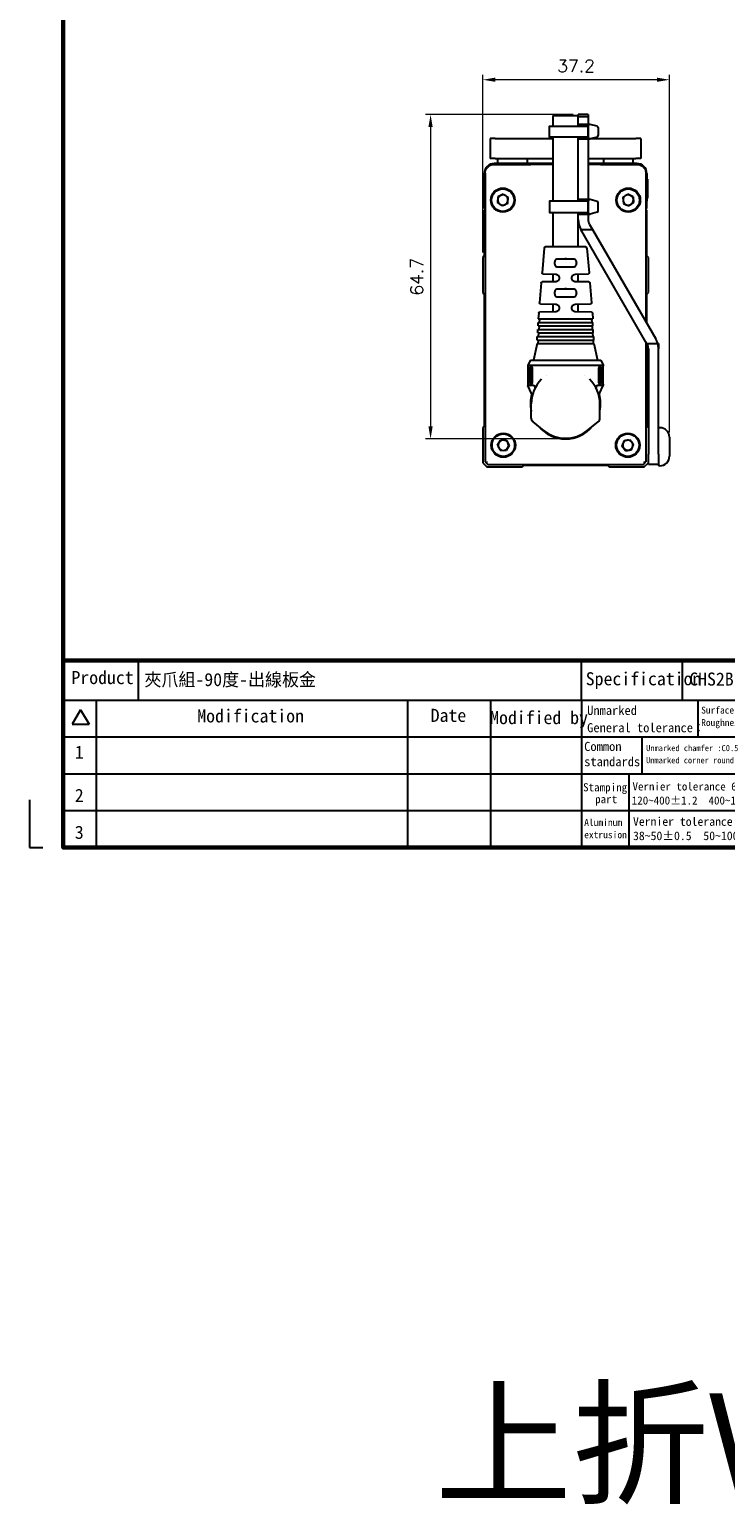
# Model space of a CAD drawing. Header units: inches. Extents: x 0 to 5766, y -2164 to 1330.
# Tile 189 of 217: x 5296 to 5434, y -762 to -467. Entities that reach past the tile are written whole.
import ezdxf
from ezdxf.enums import TextEntityAlignment as Align

# ---------------------------------------------------------------- set-up
doc = ezdxf.new("R2010")
doc.units = ezdxf.units.IN
doc.header["$MEASUREMENT"] = 0
doc.linetypes.add('SLD-實線', pattern=[0])
doc.layers.add('AM_5', color=3, linetype='Continuous', lineweight=15)
doc.layers.add('可見 (ISO)', color=7, linetype='Continuous', lineweight=25)
doc.layers.add('BORDER', color=7, linetype='Continuous')
doc.layers.add('圖框', color=7, linetype='SLD-實線')
doc.styles.get("Standard").update_dxf_attribs({"font": 'arial.ttf'})
doc.styles.add('尺寸標註', font='romans.shx', dxfattribs={"bigfont": 'CHINESET.SHX'})
doc.styles.add('標題欄', font='txt')
doc.dimstyles.new('CNS1$0', dxfattribs={"dimtxt": 2.5, "dimasz": 2.5, "dimexe": 1, "dimexo": 1, "dimgap": 1.5, "dimtad": 1, "dimtoh": 1, "dimdec": 1, "dimdsep": 46, "dimtxsty": '尺寸標註', "dimcen": 0, "dimclrd": 2, "dimclre": 2, "dimclrt": 1, "dimadec": 0, "dimazin": 2, "dimtp": 0.1, "dimtm": 0.1, "dimtfac": 0.71, "dimtdec": 1, "dimtmove": 0, "dimatfit": 0, "dimfxl": 0, "dimlwd": 13, "dimlwe": 13, "dimarcsym": 0})

# ---------------------------------------------------------------- blocks, each defined once
blk = doc.blocks.new('A4-英文圖框-橫式')
at = {"layer": 'BORDER', "color": 123, "linetype": 'Continuous', "lineweight": 60, "ltscale": 25.4}
blk.add_line((2151.7, -57.78), (2549.79, -57.78), dxfattribs=at)
at = {"layer": 'BORDER', "color": 60, "linetype": 'Continuous', "ltscale": 25.4}
for p, q in [((2166.7, -65.63), (2166.7, -57.78)), ((2255, -65.63), (2255, -57.78)), ((2275.1, -65.63), (2275.1, -57.78)), ((2151.7, -65.63), (2549.79, -65.63)), ((2155.17, -67.6), (2153.51, -70.48)), ((2155.17, -67.6), (2156.84, -70.48)), ((2158.28, -65.63), (2158.28, -95.06)), ((2220.31, -65.63), (2220.31, -95.06)), ((2236.88, -65.63), (2236.88, -95.06)), ((2255, -65.63), (2255, -95.06)), ((2278.15, -65.63), (2278.15, -72.99)), ((2153.51, -70.48), (2156.84, -70.48)), ((2151.7, -72.99), (2364.21, -72.99)), ((2266.98, -72.99), (2266.98, -80.35)), ((2151.7, -80.35), (2364.21, -80.35)), ((2264.44, -80.35), (2264.44, -87.7)), ((2151.7, -87.7), (2364.21, -87.7)), ((2264.44, -87.7), (2264.44, -95.06))]:
    blk.add_line(p, q, dxfattribs=at)
at = {"layer": 'BORDER', "color": 123, "linetype": 'Continuous', "ltscale": 25.4}
for p, q in [((2145.01, -85.54), (2145.01, -95.06)), ((2145.01, -95.06), (2147.66, -95.06))]:
    blk.add_line(p, q, dxfattribs=at)
at = {"layer": 'BORDER', "color": 123, "linetype": 'Continuous', "lineweight": 60, "ltscale": 25.4}
blk.add_lwpolyline([(2151.7, 188.79), (2555.09, 188.79), (2555.09, -95.06), (2151.7, -95.06)], close=True, dxfattribs=at)
at = {"layer": '圖框', "style": '標題欄'}
for s, height, p in [('Product', 2.605, (2153.34, -59.85)), ('Specification', 2.6053, (2255.83, -60.09)), ('Modification', 2.6053, (2178.41, -67.5)), ('Date', 2.605, (2224.93, -67.39)), ('Modified by', 2.6053, (2236.78, -67.84)), ('Unmarked', 1.824, (2256.11, -66.79)), ('Surface', 1.377, (2278.84, -66.96)), ('General tolerance：', 1.8237, (2256.11, -70.24)), ('Roughness(Ra)', 1.377, (2278.84, -69.44)), ('1', 2.61, (2154.01, -74.74)), ('Common', 1.824, (2255.52, -73.98)), ('Unmarked chamfer :C0.5', 1.2273, (2267.87, -74.6)), ('standards', 1.824, (2255.52, -77.01)), ('Unmarked corner rounding: R0.5', 1.2273, (2267.85, -77.03)), ('Stamping', 1.614, (2255.3, -82.23)), ('Vernier tolerance 6 lower %%P0.3  6~30%%P0.5  30~120%%P0.8', 1.6062, (2265.15, -82.07)), ('2', 2.61, (2154.01, -83.35)), (' part', 1.614, (2256.6, -84.6)), ('120~400%%P1.2  400~1000%%P2  1000~2000%%P3', 1.6062, (2265, -84.87)), ('3', 2.61, (2154.01, -90.71)), ('Aluminum', 1.39, (2255.52, -89.35)), ('Vernier tolerance 10 lower %%P0.2  10~25%%P0.25  25~38%%P0.3', 1.7169, (2265.25, -89.01)), ('extrusion', 1.39, (2255.52, -91.81)), ('38~50%%P0.5  50~100%%P0.6  100~180%%P0.8  180 up %%P1.0', 1.7169, (2265.25, -91.86))]:
    blk.add_text(s, height=height, dxfattribs=at).set_placement(p, align=Align.TOP_LEFT)
blk = doc.blocks.new('*D506')
at = {"layer": 'AM_5', "color": 2, "lineweight": 13}
for p, q in [((5385.89, -511.08), (5385.89, -475.63)), ((5420.59, -476.63), (5388.39, -476.63)), ((5423.09, -546.93), (5423.09, -475.63))]:
    blk.add_line(p, q, dxfattribs=at)
at = {"layer": 'AM_5', "color": 2}
for points in [[(5388.39, -476.21), (5388.39, -477.05), (5385.89, -476.63)], [(5420.59, -476.21), (5420.59, -477.05), (5423.09, -476.63)]]:
    blk.add_solid(points, dxfattribs=at)
at = {"layer": 'Defpoints', "color": 0}
for p in [(5385.89, -476.63), (5385.89, -512.08), (5423.09, -547.93)]:
    blk.add_point(p, dxfattribs=at)
at = {"layer": 'AM_5', "color": 1, "insert": (5404.49, -473.88), "char_height": 2.5, "attachment_point": 5, "style": '尺寸標註'}
blk.add_mtext('37.2', dxfattribs=at)
blk = doc.blocks.new('*D507')
at = {"layer": 'AM_5', "color": 2, "lineweight": 13}
for p, q in [((5403.91, -483.55), (5374.49, -483.55)), ((5375.49, -486.05), (5375.49, -545.78)), ((5401.39, -548.28), (5374.49, -548.28))]:
    blk.add_line(p, q, dxfattribs=at)
at = {"layer": 'AM_5', "color": 2}
for points in [[(5375.07, -486.05), (5375.9, -486.05), (5375.49, -483.55)], [(5375.07, -545.78), (5375.9, -545.78), (5375.49, -548.28)]]:
    blk.add_solid(points, dxfattribs=at)
at = {"layer": 'Defpoints', "color": 0}
for p in [(5404.91, -483.55), (5375.49, -548.28), (5402.39, -548.28)]:
    blk.add_point(p, dxfattribs=at)
at = {"layer": 'AM_5', "color": 1, "insert": (5372.74, -515.92), "char_height": 2.5, "attachment_point": 5, "rotation": 90, "style": '尺寸標註'}
blk.add_mtext('64.7', dxfattribs=at)

msp = doc.modelspace()

# ---------------------------------------------------------------- linework, layer by layer
for p, q in [((5406.905, -485.836), (5406.905, -488.126)), ((5408.664, -485.887), (5407.264, -485.542)), ((5408.905, -486.181), (5408.905, -487.782)), ((5408.689, -488.069), (5407.289, -488.414)), ((5406.905, -503.126), (5406.905, -500.836)), ((5408.689, -500.893), (5407.289, -500.549)), ((5408.905, -502.782), (5408.905, -501.181)), ((5408.664, -503.076), (5407.264, -503.421))]:
    msp.add_line(p, q)
for points in [[(5406.905, -485.879), (5406.905, -488.083), (5399.175, -488.083), (5399.175, -485.879)], [(5406.905, -503.083), (5406.905, -500.879), (5399.175, -500.879), (5399.175, -503.083)]]:
    msp.add_lwpolyline(points, close=True)
for centre, start, end in [((5407.205, -485.836), 78.69007, 180), ((5408.605, -486.181), 0, 78.69007), ((5407.205, -488.126), 180, 286.32064), ((5408.605, -487.782), 286.32064, 0), ((5407.205, -500.836), 73.67936, 180), ((5408.605, -501.181), 0, 73.67936), ((5407.205, -503.126), 180, 281.30993), ((5408.605, -502.782), 281.30993, 0)]:
    msp.add_arc(centre, 0.3, start, end)
at = {"layer": '可見 (ISO)'}
for p, q in [((5399.887, -483.785), (5404.887, -483.785)), ((5399.887, -485.879), (5399.887, -483.785)), ((5404.887, -485.879), (5404.887, -483.785)), ((5404.905, -484.553), (5404.905, -483.553)), ((5406.905, -483.553), (5404.905, -483.553)), ((5406.905, -484.053), (5404.905, -484.053)), ((5406.905, -483.553), (5406.905, -484.553)), ((5404.905, -485.181), (5404.905, -484.553)), ((5404.905, -485.481), (5404.905, -485.181)), ((5404.905, -485.481), (5404.905, -485.781)), ((5404.905, -485.481), (5406.905, -485.481)), ((5404.905, -485.879), (5404.905, -485.781)), ((5406.905, -484.553), (5406.905, -485.181)), ((5406.905, -485.181), (5406.905, -485.481)), ((5406.905, -485.781), (5406.905, -485.481)), ((5406.905, -485.781), (5406.905, -488.181)), ((5406.905, -488.181), (5406.905, -485.781)), ((5388.387, -488.335), (5387.387, -488.335)), ((5387.387, -488.335), (5387.387, -492.335)), ((5388.387, -488.335), (5399.887, -488.335)), ((5399.887, -500.879), (5399.887, -488.083)), ((5404.887, -500.879), (5404.887, -488.083)), ((5404.887, -488.335), (5404.905, -488.335)), ((5404.905, -488.181), (5404.905, -488.083)), ((5404.905, -488.181), (5404.905, -488.481)), ((5406.905, -488.481), (5404.905, -488.481)), ((5404.905, -488.781), (5404.905, -488.481)), ((5404.905, -500.181), (5404.905, -488.781)), ((5406.905, -488.481), (5406.905, -488.181)), ((5406.905, -488.335), (5416.387, -488.335)), ((5406.905, -488.481), (5406.905, -488.781)), ((5406.905, -488.781), (5406.905, -500.181)), ((5417.387, -488.335), (5416.387, -488.335)), ((5417.387, -488.335), (5417.387, -492.335)), ((5388.387, -492.335), (5387.387, -492.335)), ((5388.387, -492.335), (5399.887, -492.335)), ((5388.887, -493.335), (5388.887, -492.335)), ((5394.837, -493.335), (5394.837, -492.335)), ((5404.887, -492.335), (5404.905, -492.335)), ((5406.905, -492.335), (5416.387, -492.335)), ((5409.937, -492.335), (5409.937, -493.335)), ((5415.887, -493.335), (5415.887, -492.335)), ((5417.387, -492.335), (5416.387, -492.335)), ((5386.187, -500.835), (5386.187, -495.335)), ((5386.374, -495.272), (5386.374, -552.848)), ((5399.887, -493.335), (5388.187, -493.335)), ((5404.905, -493.335), (5404.887, -493.335)), ((5416.587, -493.335), (5406.905, -493.335)), ((5418.4, -495.272), (5418.4, -524.927)), ((5418.587, -495.335), (5418.587, -500.835)), ((5385.987, -496.435), (5385.987, -500.235)), ((5386.187, -496.435), (5385.987, -496.435)), ((5418.587, -496.435), (5418.787, -496.435)), ((5418.787, -500.235), (5418.787, -496.435)), ((5386.187, -500.235), (5385.987, -500.235)), ((5386.187, -500.835), (5386.187, -502.335)), ((5388.911, -499.97), (5388.824, -501.148)), ((5389.8, -501.812), (5388.824, -501.148)), ((5389.975, -499.458), (5388.911, -499.97)), ((5390.863, -501.299), (5389.8, -501.812)), ((5389.975, -499.458), (5390.951, -500.122)), ((5390.863, -501.299), (5390.951, -500.122)), ((5404.905, -500.481), (5404.905, -500.181)), ((5404.905, -500.481), (5404.905, -500.781)), ((5404.905, -500.481), (5406.905, -500.481)), ((5404.905, -500.879), (5404.905, -500.781)), ((5406.905, -500.181), (5406.905, -500.481)), ((5406.905, -500.781), (5406.905, -500.481)), ((5406.905, -500.781), (5406.905, -503.181)), ((5406.905, -500.781), (5406.905, -503.181)), ((5413.815, -500.14), (5414.78, -499.459)), ((5413.815, -500.14), (5413.923, -501.316)), ((5413.923, -501.316), (5414.995, -501.811)), ((5415.852, -499.954), (5414.78, -499.459)), ((5415.959, -501.13), (5414.995, -501.811)), ((5415.852, -499.954), (5415.959, -501.13)), ((5417.587, -500.962), (5417.587, -500.963)), ((5418.587, -500.235), (5418.787, -500.235)), ((5418.587, -502.335), (5418.587, -500.835)), ((5386.374, -502.335), (5386.187, -502.335)), ((5386.374, -502.448), (5386.187, -502.635)), ((5386.187, -502.635), (5386.187, -511.785)), ((5399.887, -509.924), (5399.887, -503.083)), ((5404.887, -509.924), (5404.887, -503.083)), ((5404.905, -503.181), (5404.905, -503.083)), ((5404.905, -503.181), (5404.905, -503.481)), ((5404.905, -503.781), (5404.905, -503.481)), ((5406.905, -503.481), (5404.905, -503.481)), ((5404.905, -504.481), (5404.905, -503.781)), ((5406.905, -503.481), (5406.905, -503.181)), ((5406.905, -503.481), (5406.905, -503.781)), ((5406.905, -503.781), (5406.905, -504.481)), ((5418.587, -502.335), (5418.4, -502.335)), ((5418.587, -502.635), (5418.4, -502.448)), ((5418.587, -511.785), (5418.587, -502.635)), ((5418.619, -529.307), (5405.441, -506.481)), ((5405.441, -506.481), (5407.75, -506.481)), ((5407.173, -505.481), (5407.75, -506.481)), ((5407.75, -506.481), (5420.351, -528.307)), ((5398.114, -510.199), (5397.703, -515.146)), ((5398.413, -509.924), (5406.361, -509.924)), ((5406.66, -510.199), (5407.072, -515.146)), ((5386.187, -511.785), (5385.887, -512.085)), ((5385.887, -512.085), (5385.887, -519.085)), ((5400.205, -513.127), (5400.205, -513.201)), ((5402.387, -512.171), (5402.387, -512.388)), ((5402.387, -512.388), (5402.387, -512.403)), ((5402.387, -513.942), (5402.387, -513.925)), ((5404.57, -513.127), (5404.57, -513.201)), ((5418.887, -512.085), (5418.587, -511.785)), ((5418.887, -519.085), (5418.887, -512.085)), ((5397.899, -515.362), (5400.398, -515.397)), ((5399.887, -516.938), (5399.887, -515.39)), ((5401.137, -516.147), (5401.137, -516.181)), ((5402.387, -514.125), (5402.387, -513.942)), ((5403.637, -516.181), (5403.637, -516.147)), ((5404.377, -515.397), (5406.875, -515.362)), ((5404.887, -516.938), (5404.887, -515.39)), ((5385.887, -519.085), (5386.187, -519.385)), ((5386.187, -519.385), (5386.187, -545.713)), ((5397.536, -517.152), (5397.204, -521.139)), ((5400.398, -516.931), (5397.732, -516.968)), ((5400.205, -519.127), (5400.205, -519.201)), ((5402.387, -518.384), (5402.387, -518.403)), ((5407.042, -516.968), (5404.377, -516.931)), ((5404.57, -519.12), (5404.57, -519.201)), ((5407.239, -517.152), (5407.57, -521.139)), ((5418.587, -519.385), (5418.887, -519.085)), ((5418.587, -525.251), (5418.587, -519.385)), ((5397.4, -521.355), (5400.398, -521.397)), ((5399.887, -522.938), (5399.887, -521.39)), ((5401.137, -522.147), (5401.137, -522.181)), ((5402.387, -519.946), (5402.387, -519.925)), ((5402.387, -520.129), (5402.387, -519.946)), ((5403.637, -522.181), (5403.637, -522.147)), ((5404.377, -521.397), (5407.374, -521.355)), ((5404.887, -522.938), (5404.887, -521.39)), ((5397.036, -523.159), (5396.937, -524.345)), ((5396.937, -524.345), (5407.837, -524.345)), ((5396.937, -525.045), (5407.837, -525.045)), ((5396.937, -525.745), (5396.937, -525.045)), ((5397.205, -524.345), (5397.156, -525.045)), ((5400.398, -522.931), (5397.232, -522.975)), ((5407.542, -522.975), (5404.377, -522.931)), ((5407.57, -524.345), (5407.618, -525.045)), ((5407.738, -523.159), (5407.837, -524.345)), ((5407.837, -525.745), (5407.837, -525.045)), ((5396.762, -527.845), (5408.012, -527.845)), ((5396.762, -528.545), (5396.762, -527.845)), ((5396.762, -528.545), (5408.012, -528.545)), ((5396.911, -528.545), (5396.862, -529.245)), ((5396.887, -526.445), (5407.887, -526.445)), ((5396.887, -527.145), (5396.887, -526.445)), ((5396.887, -527.145), (5407.887, -527.145)), ((5396.937, -525.745), (5407.837, -525.745)), ((5397.009, -527.145), (5396.96, -527.845)), ((5397.107, -525.745), (5397.058, -526.445)), ((5407.667, -525.745), (5407.716, -526.445)), ((5407.765, -527.145), (5407.814, -527.845)), ((5407.863, -528.545), (5407.912, -529.245)), ((5407.887, -527.145), (5407.887, -526.445)), ((5408.012, -528.545), (5408.012, -527.845)), ((5396.762, -529.245), (5396.012, -532.585)), ((5396.762, -529.245), (5408.012, -529.245)), ((5408.012, -529.245), (5408.762, -532.585)), ((5418.4, -528.927), (5418.4, -552.848)), ((5418.587, -545.713), (5418.587, -529.251)), ((5420.76, -529.307), (5418.619, -529.307)), ((5418.887, -530.307), (5418.887, -551.335)), ((5420.887, -529.235), (5420.741, -529.235)), ((5420.887, -529.235), (5420.887, -530.235)), ((5420.887, -530.235), (5420.887, -530.307)), ((5420.887, -551.335), (5420.887, -530.307)), ((5395.387, -532.585), (5394.887, -533.585)), ((5394.887, -533.585), (5409.887, -533.585)), ((5394.887, -533.585), (5394.887, -533.785)), ((5394.904, -534.285), (5394.904, -536.885)), ((5395.316, -536.885), (5395.316, -534.285)), ((5395.387, -532.585), (5409.387, -532.585)), ((5395.635, -536.885), (5395.635, -534.285)), ((5395.754, -534.285), (5395.754, -536.885)), ((5409.02, -536.885), (5409.02, -534.285)), ((5409.139, -536.885), (5409.139, -534.285)), ((5409.387, -532.585), (5409.887, -533.585)), ((5409.458, -534.285), (5409.458, -536.885)), ((5409.87, -536.885), (5409.87, -534.285)), ((5409.887, -533.585), (5409.887, -533.785)), ((5394.887, -537.385), (5394.887, -537.585)), ((5398.593, -535.69), (5398.593, -535.69)), ((5406.182, -535.69), (5406.182, -535.69)), ((5409.887, -537.385), (5409.887, -537.585)), ((5396.025, -537.585), (5394.887, -537.585)), ((5395.627, -539.183), (5394.887, -537.585)), ((5396.622, -537.585), (5396.622, -537.585)), ((5408.152, -537.585), (5408.152, -537.585)), ((5409.887, -537.585), (5408.749, -537.585)), ((5409.147, -539.183), (5409.887, -537.585)), ((5395.537, -544.103), (5395.537, -541.285)), ((5409.237, -544.103), (5409.237, -541.285)), ((5386.187, -545.713), (5385.887, -546.013)), ((5385.887, -546.013), (5385.887, -553.013)), ((5398.118, -546.642), (5395.914, -544.885)), ((5406.657, -546.642), (5408.86, -544.885)), ((5418.887, -546.013), (5418.587, -545.713)), ((5421.187, -546.035), (5420.887, -546.035)), ((5388.807, -549.487), (5389.439, -548.489)), ((5390.619, -548.538), (5389.439, -548.489)), ((5390.619, -548.538), (5391.167, -549.583)), ((5414.066, -548.601), (5413.617, -549.693)), ((5414.066, -548.601), (5415.236, -548.443)), ((5415.236, -548.443), (5415.957, -549.377)), ((5423.087, -547.935), (5423.087, -551.735)), ((5388.807, -549.487), (5389.355, -550.532)), ((5389.355, -550.532), (5390.535, -550.581)), ((5391.167, -549.583), (5390.535, -550.581)), ((5414.339, -550.627), (5413.617, -549.693)), ((5414.339, -550.627), (5415.509, -550.469)), ((5415.509, -550.469), (5415.957, -549.377)), ((5418.887, -553.335), (5418.887, -551.335)), ((5420.887, -551.335), (5420.887, -553.335)), ((5385.887, -553.013), (5386.709, -553.835)), ((5386.709, -553.835), (5393.709, -553.835)), ((5393.709, -553.835), (5394.009, -553.535)), ((5394.009, -553.535), (5410.765, -553.535)), ((5410.765, -553.535), (5411.065, -553.835)), ((5411.065, -553.835), (5418.065, -553.835)), ((5418.065, -553.835), (5418.887, -553.013)), ((5418.887, -553.335), (5420.887, -553.335)), ((5420.887, -553.335), (5420.887, -553.635)), ((5421.187, -553.635), (5420.887, -553.635))]:
    msp.add_line(p, q, dxfattribs=at)
for centre, radius in [((5389.887, -500.635), 2.4), ((5389.887, -500.635), 2.25), ((5414.887, -500.635), 2.4), ((5414.887, -500.635), 2.25), ((5389.987, -549.535), 2.4), ((5389.987, -549.535), 2.25), ((5414.787, -549.535), 2.4), ((5414.787, -549.535), 2.25)]:
    msp.add_circle(centre, radius, dxfattribs=at)
for centre, radius, start, end in [((5388.187, -495.335), 2, 90, 180), ((5416.587, -495.335), 2, 0, 90), ((5389.887, -500.635), 1.022, 175.74811, 235.74811), ((5389.887, -500.635), 1.022, 115.74811, 175.74811), ((5389.887, -500.635), 1.022, 235.74811, 295.74811), ((5389.887, -500.635), 1.022, 55.74811, 115.74811), ((5389.887, -500.635), 1.022, 295.74811, 355.74811), ((5389.887, -500.635), 1.022, 355.74811, 55.74811), ((5414.887, -500.635), 1.022, 125.22745, 185.22745), ((5414.887, -500.635), 1.022, 185.22745, 245.22745), ((5414.887, -500.635), 1.022, 65.22745, 125.22745), ((5414.887, -500.635), 1.022, 245.22745, 305.22745), ((5414.887, -500.635), 1.023, 5.22745, 65.22745), ((5414.887, -500.635), 1.022, 305.22745, 5.22745), ((5389.887, -504.835), 2.25, 60.31062, 60.31124), ((5408.905, -504.481), 4, 180, 210), ((5408.905, -504.481), 2, 180, 210), ((5414.887, -504.835), 2.5, 123.05714, 123.05786), ((5414.887, -504.835), 2.25, 60.6663, 60.66673), ((5398.413, -510.224), 0.3, 90, 175.2432), ((5406.361, -510.224), 0.3, 4.7568, 90), ((5416.887, -530.307), 4, 14.47751, 30), ((5416.887, -530.307), 2, 0, 30), ((5416.887, -530.307), 4, 0, 14.47751), ((5402.387, -541.285), 6.85, 134.24562, 180), ((5402.387, -541.285), 6.85, 0, 45.75438), ((5402.387, -541.285), 7, 163.55747, 191.88264), ((5402.387, -541.285), 7, 348.11736, 16.44361), ((5396.537, -544.103), 1, 180, 231.44505), ((5402.387, -541.285), 7, 219.56242, 320.43758), ((5408.237, -544.103), 1, 308.55495, 0), ((5421.187, -547.935), 1.9, 0, 90), ((5389.987, -549.535), 1.022, 147.65292, 207.65292), ((5389.987, -549.535), 1.022, 87.65292, 147.65292), ((5389.987, -549.535), 1.022, 27.65292, 87.65292), ((5389.987, -549.535), 1.022, 327.65292, 27.65292), ((5402.387, -541.285), 6.85, 231.44505, 308.55495), ((5414.787, -549.535), 1.022, 157.67894, 217.67894), ((5414.787, -549.535), 1.022, 97.67894, 157.67894), ((5414.787, -549.535), 1.022, 37.67894, 97.67894), ((5414.787, -549.535), 1.022, 337.67894, 37.67894), ((5389.987, -549.535), 1.022, 207.65292, 267.65292), ((5389.987, -549.535), 1.022, 267.65292, 327.65292), ((5414.787, -549.535), 1.022, 217.67894, 277.67894), ((5414.787, -549.535), 1.022, 277.67894, 337.67894), ((5421.187, -551.735), 1.9, 270, 0)]:
    msp.add_arc(centre, radius, start, end, dxfattribs=at)
for centre, major_axis, ratio, start_param, end_param in [((5388.12, -494.018), (-0.001, 0.5), 0.1567782, 6.2655135, 6.2831853), ((5416.654, -494.018), (0.001, 0.5), 0.1567782, 0, 0.0176718), ((5402.387, -512.425), (2.5, -0.035), 0.0087257, 1.5707818, 2.2327913), ((5402.387, -513.903), (-2.5, -0.035), 0.0087257, 0.9088014, 1.5708108), ((5402.388, -512.425), (2.5, 0.035), 0.0087257, 0.9088014, 1.5708108), ((5402.388, -513.903), (-2.5, 0.035), 0.0087257, 1.5707818, 2.2327913), ((5402.387, -518.425), (2.5, -0.035), 0.0087257, 1.5707818, 2.2327913), ((5402.387, -518.425), (2.5, 0.044), 0.0087242, 0.9086288, 1.570644), ((5402.387, -519.903), (-2.5, -0.035), 0.0087257, 0.9088014, 1.5708108), ((5402.388, -519.903), (-2.5, 0.035), 0.0087257, 1.5707818, 2.2327913), ((5386.874, -553.348), (-0.5, 0.5), 0.0174471, 0.0174613, 0.9590289), ((5400.505, -552.165), (-79.219, 0.029), 0.015218, 1.3978721, 1.5945593), ((5404.269, -552.165), (-79.219, -0.029), 0.015218, 1.5470333, 1.7437205), ((5417.902, -552.85), (-0.496, 0.493), 0.0865197, 4.1686678, 4.6287166), ((5417.9, -553.348), (-0.5, -0.5), 0.0174471, 2.1825637, 3.1241314)]:
    msp.add_ellipse(centre, major_axis=major_axis, ratio=ratio, start_param=start_param, end_param=end_param, dxfattribs=at)
for points, knots in [([(5386.374, -495.272), (5386.374, -495.086), (5386.404, -494.899), (5386.521, -494.543), (5386.611, -494.371), (5386.78, -494.145), (5386.842, -494.074), (5387.048, -493.876), (5387.211, -493.764), (5387.558, -493.602), (5387.746, -493.549), (5387.996, -493.522), (5388.058, -493.518), (5388.119, -493.518)], [0, 0, 0, 0, 0.05560877, 0.05560877, 0.11242471, 0.11242471, 0.14052381, 0.14052381, 0.19848519, 0.19848519, 0.25603109, 0.25603109, 0.27451464, 0.27451464, 0.27451464, 0.27451464]), ([(5416.655, -493.518), (5416.843, -493.519), (5417.033, -493.551), (5417.392, -493.672), (5417.564, -493.765), (5417.866, -493.997), (5418, -494.14), (5418.211, -494.456), (5418.292, -494.635), (5418.38, -494.966), (5418.4, -495.12), (5418.4, -495.272)], [0, 0, 0, 0, 0.0567172, 0.0567172, 0.1142388, 0.1142388, 0.17150957, 0.17150957, 0.22875669, 0.22875669, 0.27441519, 0.27441519, 0.27441519, 0.27441519]), ([(5400.85, -512.386), (5400.716, -512.386), (5400.572, -512.412), (5400.419, -512.511), (5400.363, -512.567), (5400.287, -512.688), (5400.255, -512.766), (5400.214, -512.94), (5400.205, -513.036), (5400.205, -513.127)], [1.02693899, 1.02693899, 1.02693899, 1.02693899, 1.07774763, 1.07774763, 1.10472953, 1.10472953, 1.13199978, 1.13199978, 1.15927002, 1.15927002, 1.15927002, 1.15927002]), ([(5400.205, -513.201), (5400.205, -513.292), (5400.215, -513.388), (5400.256, -513.563), (5400.287, -513.641), (5400.364, -513.762), (5400.419, -513.817), (5400.573, -513.917), (5400.716, -513.943), (5400.85, -513.942)], [0, 0, 0, 0, 0.0273214, 0.0273214, 0.0546428, 0.0546428, 0.08158389, 0.08158389, 0.13233589, 0.13233589, 0.13233589, 0.13233589]), ([(5404.57, -513.127), (5404.57, -513.036), (5404.56, -512.94), (5404.519, -512.766), (5404.487, -512.688), (5404.411, -512.567), (5404.356, -512.511), (5404.202, -512.412), (5404.058, -512.386), (5403.924, -512.386)], [0.57963504, 0.57963504, 0.57963504, 0.57963504, 0.60690528, 0.60690528, 0.63417553, 0.63417553, 0.66115743, 0.66115743, 0.71196607, 0.71196607, 0.71196607, 0.71196607]), ([(5403.924, -513.942), (5404.058, -513.943), (5404.202, -513.917), (5404.355, -513.817), (5404.411, -513.762), (5404.487, -513.641), (5404.519, -513.563), (5404.56, -513.388), (5404.57, -513.292), (5404.57, -513.201)], [0.44729914, 0.44729914, 0.44729914, 0.44729914, 0.49805114, 0.49805114, 0.52499224, 0.52499224, 0.55231364, 0.55231364, 0.57963504, 0.57963504, 0.57963504, 0.57963504]), ([(5397.899, -515.362), (5397.887, -515.362), (5397.874, -515.361), (5397.835, -515.353), (5397.81, -515.342), (5397.766, -515.312), (5397.747, -515.292), (5397.719, -515.247), (5397.709, -515.221), (5397.702, -515.179), (5397.701, -515.162), (5397.703, -515.146)], [0, 0, 0, 0, 0.003801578, 0.003801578, 0.011767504, 0.011767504, 0.019733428, 0.019733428, 0.027699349, 0.027699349, 0.032618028, 0.032618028, 0.032618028, 0.032618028]), ([(5400.398, -515.397), (5400.489, -515.399), (5400.582, -515.417), (5400.67, -515.452), (5400.757, -515.488), (5400.84, -515.541), (5400.91, -515.609), (5400.98, -515.677), (5401.038, -515.761), (5401.077, -515.853), (5401.116, -515.945), (5401.137, -516.046), (5401.137, -516.147)], [0, 0, 0, 0, 0.25, 0.25, 0.25, 0.5, 0.5, 0.5, 0.75, 0.75, 0.75, 1, 1, 1, 1]), ([(5401.137, -516.181), (5401.137, -516.281), (5401.117, -516.382), (5401.078, -516.473), (5401.039, -516.565), (5400.981, -516.649), (5400.911, -516.718), (5400.84, -516.787), (5400.757, -516.84), (5400.669, -516.876), (5400.58, -516.912), (5400.488, -516.93), (5400.398, -516.931)], [0, 0, 0, 0, 0.25, 0.25, 0.25, 0.5, 0.5, 0.5, 0.75, 0.75, 0.75, 1, 1, 1, 1]), ([(5403.637, -516.147), (5403.637, -515.941), (5403.724, -515.746), (5404.006, -515.472), (5404.194, -515.4), (5404.377, -515.397)], [0, 0, 0, 0, 0.5, 0.5, 1, 1, 1, 1]), ([(5404.377, -516.931), (5404.287, -516.93), (5404.193, -516.912), (5404.105, -516.876), (5404.017, -516.84), (5403.933, -516.786), (5403.863, -516.717), (5403.793, -516.649), (5403.735, -516.565), (5403.696, -516.473), (5403.657, -516.381), (5403.637, -516.28), (5403.637, -516.181)], [0, 0, 0, 0, 0.25, 0.25, 0.25, 0.5, 0.5, 0.5, 0.75, 0.75, 0.75, 1, 1, 1, 1]), ([(5407.072, -515.146), (5407.073, -515.167), (5407.072, -515.189), (5407.062, -515.231), (5407.053, -515.251), (5407.03, -515.288), (5407.015, -515.305), (5406.981, -515.332), (5406.962, -515.343), (5406.931, -515.354), (5406.92, -515.357), (5406.898, -515.361), (5406.887, -515.362), (5406.875, -515.362)], [0, 0, 0, 0, 0.006414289, 0.006414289, 0.012918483, 0.012918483, 0.019419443, 0.019419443, 0.02592052, 0.02592052, 0.029248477, 0.029248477, 0.032674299, 0.032674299, 0.032674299, 0.032674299]), ([(5397.536, -517.152), (5397.538, -517.13), (5397.543, -517.109), (5397.56, -517.069), (5397.572, -517.051), (5397.601, -517.018), (5397.618, -517.005), (5397.656, -516.983), (5397.677, -516.976), (5397.709, -516.97), (5397.721, -516.968), (5397.732, -516.968)], [0, 0, 0, 0, 0.006422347, 0.006422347, 0.012926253, 0.012926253, 0.019427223, 0.019427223, 0.0259283, 0.0259283, 0.029357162, 0.029357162, 0.029357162, 0.029357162]), ([(5400.85, -518.386), (5400.716, -518.386), (5400.572, -518.412), (5400.419, -518.511), (5400.363, -518.567), (5400.287, -518.688), (5400.255, -518.766), (5400.214, -518.94), (5400.205, -519.036), (5400.205, -519.127)], [1.02693899, 1.02693899, 1.02693899, 1.02693899, 1.07774763, 1.07774763, 1.10472953, 1.10472953, 1.13199978, 1.13199978, 1.15927002, 1.15927002, 1.15927002, 1.15927002]), ([(5400.205, -519.201), (5400.205, -519.292), (5400.215, -519.388), (5400.256, -519.563), (5400.287, -519.641), (5400.364, -519.762), (5400.419, -519.817), (5400.573, -519.917), (5400.716, -519.943), (5400.85, -519.942)], [0, 0, 0, 0, 0.0273214, 0.0273214, 0.0546428, 0.0546428, 0.08158389, 0.08158389, 0.13233589, 0.13233589, 0.13233589, 0.13233589]), ([(5402.387, -518.167), (5402.387, -518.168), (5402.387, -518.18), (5402.387, -518.206), (5402.387, -518.216), (5402.387, -518.247), (5402.387, -518.268), (5402.387, -518.309), (5402.387, -518.328), (5402.387, -518.357), (5402.387, -518.367), (5402.387, -518.38), (5402.387, -518.384), (5402.387, -518.384)], [0, 0, 0, 0, 0.0002916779, 0.0002916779, 0.0004756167, 0.0004756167, 0.0008656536, 0.0008656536, 0.0013387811, 0.0013387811, 0.0017364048, 0.0017364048, 0.0021021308, 0.0021021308, 0.0021021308, 0.0021021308]), ([(5404.57, -519.12), (5404.57, -519.029), (5404.56, -518.933), (5404.519, -518.759), (5404.487, -518.681), (5404.411, -518.56), (5404.356, -518.504), (5404.202, -518.405), (5404.058, -518.38), (5403.924, -518.381)], [0.57965845, 0.57965845, 0.57965845, 0.57965845, 0.60690808, 0.60690808, 0.63415772, 0.63415772, 0.66112017, 0.66112017, 0.71191188, 0.71191188, 0.71191188, 0.71191188]), ([(5403.924, -519.942), (5404.058, -519.943), (5404.202, -519.917), (5404.355, -519.817), (5404.411, -519.762), (5404.487, -519.641), (5404.519, -519.563), (5404.56, -519.388), (5404.57, -519.292), (5404.57, -519.201)], [0.44729914, 0.44729914, 0.44729914, 0.44729914, 0.49805114, 0.49805114, 0.52499224, 0.52499224, 0.55231364, 0.55231364, 0.57963504, 0.57963504, 0.57963504, 0.57963504]), ([(5407.042, -516.968), (5407.049, -516.968), (5407.057, -516.969), (5407.071, -516.971), (5407.078, -516.972), (5407.099, -516.977), (5407.112, -516.981), (5407.148, -516.999), (5407.171, -517.015), (5407.206, -517.055), (5407.22, -517.078), (5407.234, -517.119), (5407.237, -517.135), (5407.239, -517.152)], [0, 0, 0, 0, 0.002187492, 0.002187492, 0.004348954, 0.004348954, 0.008496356, 0.008496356, 0.016462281, 0.016462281, 0.024428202, 0.024428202, 0.029346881, 0.029346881, 0.029346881, 0.029346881]), ([(5397.4, -521.355), (5397.388, -521.355), (5397.375, -521.354), (5397.337, -521.346), (5397.311, -521.335), (5397.268, -521.305), (5397.249, -521.285), (5397.22, -521.24), (5397.21, -521.214), (5397.203, -521.172), (5397.203, -521.155), (5397.204, -521.139)], [0, 0, 0, 0, 0.003801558, 0.003801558, 0.011767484, 0.011767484, 0.019733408, 0.019733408, 0.02769933, 0.02769933, 0.032618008, 0.032618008, 0.032618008, 0.032618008]), ([(5400.398, -521.397), (5400.49, -521.399), (5400.585, -521.418), (5400.672, -521.454), (5400.76, -521.49), (5400.843, -521.544), (5400.912, -521.612), (5400.982, -521.68), (5401.039, -521.763), (5401.078, -521.855), (5401.117, -521.946), (5401.137, -522.047), (5401.137, -522.147)], [0, 0, 0, 0, 0.25, 0.25, 0.25, 0.5, 0.5, 0.5, 0.75, 0.75, 0.75, 1, 1, 1, 1]), ([(5401.137, -522.181), (5401.137, -522.281), (5401.117, -522.381), (5401.079, -522.472), (5401.04, -522.563), (5400.983, -522.647), (5400.913, -522.716), (5400.843, -522.785), (5400.76, -522.839), (5400.671, -522.875), (5400.583, -522.911), (5400.489, -522.93), (5400.398, -522.931)], [0, 0, 0, 0, 0.25, 0.25, 0.25, 0.5, 0.5, 0.5, 0.75, 0.75, 0.75, 1, 1, 1, 1]), ([(5403.637, -522.147), (5403.637, -521.943), (5403.722, -521.748), (5404.003, -521.474), (5404.191, -521.4), (5404.377, -521.397)], [0, 0, 0, 0, 0.5, 0.5, 1, 1, 1, 1]), ([(5404.377, -522.931), (5404.285, -522.93), (5404.191, -522.911), (5404.102, -522.875), (5404.014, -522.839), (5403.93, -522.784), (5403.861, -522.715), (5403.791, -522.646), (5403.734, -522.563), (5403.695, -522.471), (5403.657, -522.38), (5403.637, -522.28), (5403.637, -522.181)], [0, 0, 0, 0, 0.25, 0.25, 0.25, 0.5, 0.5, 0.5, 0.75, 0.75, 0.75, 1, 1, 1, 1]), ([(5407.57, -521.139), (5407.572, -521.16), (5407.57, -521.182), (5407.56, -521.224), (5407.552, -521.244), (5407.528, -521.281), (5407.513, -521.298), (5407.48, -521.325), (5407.46, -521.336), (5407.43, -521.347), (5407.419, -521.35), (5407.397, -521.354), (5407.385, -521.355), (5407.374, -521.355)], [0, 0, 0, 0, 0.006414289, 0.006414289, 0.012918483, 0.012918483, 0.019419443, 0.019419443, 0.02592052, 0.02592052, 0.029248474, 0.029248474, 0.032674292, 0.032674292, 0.032674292, 0.032674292]), ([(5397.036, -523.159), (5397.038, -523.137), (5397.043, -523.116), (5397.06, -523.076), (5397.072, -523.058), (5397.101, -523.025), (5397.118, -523.011), (5397.156, -522.99), (5397.177, -522.983), (5397.21, -522.977), (5397.221, -522.975), (5397.232, -522.975)], [0, 0, 0, 0, 0.006422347, 0.006422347, 0.012926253, 0.012926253, 0.019427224, 0.019427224, 0.0259283, 0.0259283, 0.029357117, 0.029357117, 0.029357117, 0.029357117]), ([(5407.542, -522.975), (5407.549, -522.975), (5407.557, -522.976), (5407.571, -522.978), (5407.578, -522.979), (5407.598, -522.984), (5407.612, -522.988), (5407.648, -523.005), (5407.67, -523.022), (5407.706, -523.062), (5407.72, -523.085), (5407.734, -523.126), (5407.737, -523.142), (5407.738, -523.159)], [0, 0, 0, 0, 0.002187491, 0.002187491, 0.004348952, 0.004348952, 0.008496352, 0.008496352, 0.016462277, 0.016462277, 0.024428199, 0.024428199, 0.029346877, 0.029346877, 0.029346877, 0.029346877]), ([(5394.887, -533.785), (5394.887, -533.785), (5394.888, -533.798), (5394.891, -533.849), (5394.893, -533.887), (5394.898, -533.976), (5394.9, -534.032), (5394.903, -534.155), (5394.904, -534.222), (5394.904, -534.285)], [0.075361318, 0.075361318, 0.075361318, 0.075361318, 0.094201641, 0.094201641, 0.113041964, 0.113041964, 0.1318823, 0.1318823, 0.150722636, 0.150722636, 0.150722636, 0.150722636]), ([(5395.316, -534.285), (5395.316, -534.221), (5395.321, -534.154), (5395.339, -534.031), (5395.353, -533.975), (5395.387, -533.886), (5395.409, -533.847), (5395.459, -533.797), (5395.487, -533.785), (5395.54, -533.785), (5395.571, -533.797), (5395.628, -533.848), (5395.656, -533.886), (5395.7, -533.974), (5395.72, -534.03), (5395.747, -534.153), (5395.754, -534.221), (5395.754, -534.285)], [0, 0, 0, 0, 0.01909951, 0.01909951, 0.03819901, 0.03819901, 0.05824073, 0.05824073, 0.07828245, 0.07828245, 0.09866717, 0.09866717, 0.11905189, 0.11905189, 0.13839006, 0.13839006, 0.15772823, 0.15772823, 0.15772823, 0.15772823]), ([(5395.686, -533.946), (5395.671, -533.987), (5395.658, -534.037), (5395.64, -534.154), (5395.635, -534.221), (5395.635, -534.285)], [0.280686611, 0.280686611, 0.280686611, 0.280686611, 0.297739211, 0.297739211, 0.316864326, 0.316864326, 0.316864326, 0.316864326]), ([(5409.02, -534.285), (5409.02, -534.221), (5409.027, -534.153), (5409.054, -534.03), (5409.074, -533.974), (5409.118, -533.886), (5409.146, -533.848), (5409.204, -533.797), (5409.234, -533.785), (5409.288, -533.785), (5409.316, -533.797), (5409.365, -533.847), (5409.388, -533.886), (5409.421, -533.975), (5409.435, -534.031), (5409.454, -534.154), (5409.458, -534.221), (5409.458, -534.285)], [0, 0, 0, 0, 0.01933817, 0.01933817, 0.03867634, 0.03867634, 0.05906106, 0.05906106, 0.07944578, 0.07944578, 0.0994875, 0.0994875, 0.11952922, 0.11952922, 0.13862872, 0.13862872, 0.15772823, 0.15772823, 0.15772823, 0.15772823]), ([(5409.139, -534.285), (5409.139, -534.221), (5409.134, -534.154), (5409.116, -534.037), (5409.103, -533.987), (5409.089, -533.946)], [0.158427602, 0.158427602, 0.158427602, 0.158427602, 0.177552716, 0.177552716, 0.194605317, 0.194605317, 0.194605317, 0.194605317]), ([(5409.87, -534.285), (5409.87, -534.222), (5409.871, -534.155), (5409.875, -534.032), (5409.877, -533.976), (5409.881, -533.887), (5409.883, -533.849), (5409.886, -533.798), (5409.887, -533.785), (5409.887, -533.785)], [0, 0, 0, 0, 0.018840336, 0.018840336, 0.037680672, 0.037680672, 0.056520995, 0.056520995, 0.075361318, 0.075361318, 0.075361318, 0.075361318]), ([(5394.904, -536.885), (5394.904, -536.948), (5394.903, -537.015), (5394.9, -537.138), (5394.898, -537.194), (5394.893, -537.283), (5394.891, -537.321), (5394.888, -537.372), (5394.887, -537.385), (5394.887, -537.385)], [0.150722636, 0.150722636, 0.150722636, 0.150722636, 0.169562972, 0.169562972, 0.188403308, 0.188403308, 0.207243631, 0.207243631, 0.226083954, 0.226083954, 0.226083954, 0.226083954]), ([(5395.754, -536.885), (5395.754, -536.948), (5395.747, -537.014), (5395.722, -537.134), (5395.703, -537.189), (5395.659, -537.279), (5395.631, -537.319), (5395.572, -537.372), (5395.541, -537.385), (5395.486, -537.385), (5395.458, -537.373), (5395.407, -537.32), (5395.385, -537.281), (5395.352, -537.19), (5395.338, -537.135), (5395.32, -537.014), (5395.316, -536.947), (5395.316, -536.885)], [0.15772076, 0.15772076, 0.15772076, 0.15772076, 0.17651774, 0.17651774, 0.19531472, 0.19531472, 0.2162376, 0.2162376, 0.23716049, 0.23716049, 0.25756711, 0.25756711, 0.27797373, 0.27797373, 0.29670763, 0.29670763, 0.31544152, 0.31544152, 0.31544152, 0.31544152]), ([(5395.635, -536.885), (5395.635, -536.947), (5395.64, -537.014), (5395.658, -537.131), (5395.671, -537.182), (5395.686, -537.224)], [0, 0, 0, 0, 0.018724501, 0.018724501, 0.036164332, 0.036164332, 0.036164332, 0.036164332]), ([(5409.458, -536.885), (5409.458, -536.947), (5409.454, -537.014), (5409.436, -537.135), (5409.422, -537.19), (5409.389, -537.281), (5409.367, -537.32), (5409.317, -537.373), (5409.288, -537.385), (5409.233, -537.385), (5409.202, -537.372), (5409.143, -537.319), (5409.115, -537.279), (5409.072, -537.189), (5409.053, -537.134), (5409.027, -537.014), (5409.02, -536.948), (5409.02, -536.885)], [0.15772076, 0.15772076, 0.15772076, 0.15772076, 0.17645465, 0.17645465, 0.19518854, 0.19518854, 0.21559516, 0.21559516, 0.23600179, 0.23600179, 0.25692467, 0.25692467, 0.27784756, 0.27784756, 0.29664454, 0.29664454, 0.31544152, 0.31544152, 0.31544152, 0.31544152]), ([(5409.089, -537.224), (5409.104, -537.182), (5409.117, -537.131), (5409.135, -537.014), (5409.139, -536.947), (5409.139, -536.885)], [0.12226327, 0.12226327, 0.12226327, 0.12226327, 0.139703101, 0.139703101, 0.158427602, 0.158427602, 0.158427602, 0.158427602]), ([(5409.887, -537.385), (5409.887, -537.385), (5409.886, -537.372), (5409.883, -537.321), (5409.881, -537.283), (5409.877, -537.194), (5409.875, -537.138), (5409.871, -537.015), (5409.87, -536.948), (5409.87, -536.885)], [0.226083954, 0.226083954, 0.226083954, 0.226083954, 0.244924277, 0.244924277, 0.2637646, 0.2637646, 0.282604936, 0.282604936, 0.301445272, 0.301445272, 0.301445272, 0.301445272]), ([(5395.698, -539.809), (5395.698, -539.809), (5395.698, -539.809), (5395.698, -539.809), (5395.698, -539.809), (5395.698, -539.81), (5395.698, -539.81), (5395.698, -539.811), (5395.698, -539.811), (5395.697, -539.813), (5395.697, -539.813), (5395.697, -539.815), (5395.697, -539.815), (5395.697, -539.815), (5395.697, -539.816), (5395.697, -539.814), (5395.697, -539.814), (5395.697, -539.813), (5395.697, -539.813), (5395.697, -539.812), (5395.697, -539.812), (5395.698, -539.811), (5395.698, -539.811), (5395.698, -539.809), (5395.698, -539.807), (5395.7, -539.799), (5395.701, -539.793), (5395.704, -539.776), (5395.706, -539.766), (5395.711, -539.735), (5395.713, -539.714), (5395.719, -539.653), (5395.72, -539.611), (5395.715, -539.438), (5395.683, -539.303), (5395.627, -539.183)], [0, 0, 0, 0, 0.000292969, 0.000292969, 0.001269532, 0.001269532, 0.00322266, 0.00322266, 0.007128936, 0.007128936, 0.014941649, 0.014941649, 0.025539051, 0.025539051, 0.030589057, 0.030589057, 0.031581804, 0.031581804, 0.031829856, 0.031829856, 0.031952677, 0.031952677, 0.032075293, 0.032075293, 0.032567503, 0.032567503, 0.034521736, 0.034521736, 0.037656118, 0.037656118, 0.043904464, 0.043904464, 0.056226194, 0.056226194, 0.096055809, 0.096055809, 0.096055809, 0.096055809]), ([(5396.025, -537.585), (5396.059, -537.585), (5396.096, -537.591), (5396.148, -537.617), (5396.166, -537.629), (5396.198, -537.662), (5396.211, -537.682), (5396.223, -537.705)], [0.000003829, 0.000003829, 0.000003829, 0.000003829, 0.019270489, 0.019270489, 0.029540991, 0.029540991, 0.038873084, 0.038873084, 0.038873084, 0.038873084]), ([(5396.223, -537.705), (5396.269, -537.801), (5396.295, -537.898), (5396.303, -538.071), (5396.29, -538.149), (5396.256, -538.229), (5396.252, -538.239), (5396.247, -538.248)], [-0.070670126, -0.070670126, -0.070670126, -0.070670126, -0.032952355, -0.032952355, 0, 0, 0.004719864, 0.004719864, 0.004719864, 0.004719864]), ([(5408.552, -537.705), (5408.505, -537.801), (5408.479, -537.898), (5408.472, -538.071), (5408.485, -538.149), (5408.518, -538.229), (5408.523, -538.239), (5408.527, -538.248)], [0.000001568, 0.000001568, 0.000001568, 0.000001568, 0.037733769, 0.037733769, 0.070683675, 0.070683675, 0.075426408, 0.075426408, 0.075426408, 0.075426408]), ([(5408.552, -537.705), (5408.563, -537.682), (5408.577, -537.662), (5408.608, -537.629), (5408.626, -537.617), (5408.679, -537.591), (5408.715, -537.585), (5408.749, -537.585)], [0.000001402, 0.000001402, 0.000001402, 0.000001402, 0.00932853, 0.00932853, 0.019592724, 0.019592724, 0.03886697, 0.03886697, 0.03886697, 0.03886697]), ([(5409.147, -539.183), (5409.102, -539.281), (5409.072, -539.388), (5409.055, -539.548), (5409.053, -539.602), (5409.058, -539.683), (5409.06, -539.71), (5409.065, -539.747), (5409.067, -539.757), (5409.07, -539.774), (5409.071, -539.782), (5409.073, -539.791), (5409.073, -539.793), (5409.074, -539.796), (5409.074, -539.798), (5409.074, -539.8), (5409.075, -539.801), (5409.075, -539.803), (5409.075, -539.803), (5409.076, -539.806), (5409.076, -539.807), (5409.076, -539.808), (5409.076, -539.808), (5409.076, -539.809)], [0, 0, 0, 0, 0.032385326, 0.032385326, 0.048482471, 0.048482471, 0.05661557, 0.05661557, 0.059663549, 0.059663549, 0.061951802, 0.061951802, 0.062566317, 0.062566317, 0.062967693, 0.062967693, 0.063371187, 0.063371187, 0.063774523, 0.063774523, 0.065416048, 0.065416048, 0.066410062, 0.066410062, 0.066410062, 0.066410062]), ([(5409.077, -539.81), (5409.077, -539.81), (5409.076, -539.81), (5409.076, -539.805), (5409.074, -539.797), (5409.071, -539.784)], [0.074695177, 0.074695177, 0.074695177, 0.074695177, 0.086204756, 0.086204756, 0.126105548, 0.126105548, 0.126105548, 0.126105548]), ([(5386.58, -553.068), (5386.611, -553.033), (5386.645, -552.997), (5386.705, -552.933), (5386.732, -552.906), (5386.769, -552.868), (5386.779, -552.858), (5386.789, -552.848)], [-0.027499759, -0.027499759, -0.027499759, -0.027499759, -0.011844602, -0.011844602, 0, 0, 0.004224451, 0.004224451, 0.004224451, 0.004224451]), ([(5386.874, -553.348), (5386.874, -553.348), (5386.872, -553.347), (5386.863, -553.34), (5386.856, -553.335), (5386.831, -553.312), (5386.807, -553.289), (5386.752, -553.236), (5386.722, -553.207), (5386.654, -553.142), (5386.617, -553.105), (5386.58, -553.068)], [0.000000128, 0.000000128, 0.000000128, 0.000000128, 0.007556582, 0.007556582, 0.015513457, 0.015513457, 0.031525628, 0.031525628, 0.046511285, 0.046511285, 0.062696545, 0.062696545, 0.062696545, 0.062696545]), ([(5418.195, -553.068), (5418.157, -553.105), (5418.12, -553.142), (5418.053, -553.207), (5418.022, -553.237), (5417.967, -553.29), (5417.943, -553.312), (5417.918, -553.335), (5417.911, -553.34), (5417.903, -553.347), (5417.901, -553.348), (5417.9, -553.348)], [0.000001, 0.000001, 0.000001, 0.000001, 0.016280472, 0.016280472, 0.031352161, 0.031352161, 0.047441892, 0.047441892, 0.055430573, 0.055430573, 0.063017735, 0.063017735, 0.063017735, 0.063017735])]:
    msp.add_open_spline(points, degree=3, knots=knots, dxfattribs=at)
for points in [[(5388.12, -493.518), (5392.013, -493.508), (5395.947, -493.501), (5399.887, -493.499)], [(5404.887, -493.499), (5404.893, -493.499), (5404.899, -493.499), (5404.905, -493.499)], [(5406.905, -493.501), (5410.17, -493.504), (5413.426, -493.509), (5416.654, -493.518)], [(5396.299, -537.992), (5396.299, -537.992), (5396.299, -537.992), (5396.299, -537.992)]]:
    msp.add_open_spline(points, degree=3, dxfattribs=at)

# ---------------------------------------------------------------- block references
msp.add_blockref('A4-英文圖框-橫式', (3150.581, -534.721))

# ---------------------------------------------------------------- texts
at = {"color": 7, "insert": (5493.804, -749.782), "char_height": 20, "attachment_point": 5}
msp.add_mtext_dynamic_manual_height_columns('{\\fPMingLiU|b0|i0|c136|p18;上折WW + 板金P04}', width=252.6866, gutter_width=12.5, heights=[0], dxfattribs=at)
at = {"layer": '圖框', "style": '標題欄'}
msp.add_text('夾爪組-90度-出線板金', height=2.60526, dxfattribs=at).set_placement((5318.469, -594.973), align=Align.TOP_LEFT)
at = {"layer": '圖框', "lineweight": 35, "style": '標題欄'}
msp.add_text('CHS2B-S40-WM-P03', height=2.60526, dxfattribs=at).set_placement((5427.035, -594.869), align=Align.TOP_LEFT)

# ---------------------------------------------------------------- dimensions: what is measured, and where the dimension line sits
at = {"layer": 'AM_5'}
dim = msp.add_linear_dim(base=(5385.887, -476.629), p1=(5423.087, -547.935), p2=(5385.887, -512.085), dimstyle='CNS1$0', override={"dimpost": '', "dimfxl": 4, "dimarcsym": 1}, dxfattribs=at)
dim.commit()
dim.dimension.update_dxf_attribs({"geometry": '*D506', "text_midpoint": (5404.487, -473.879)})
dim = msp.add_linear_dim(base=(5375.487, -548.285), p1=(5404.905, -483.553), p2=(5402.387, -548.285), angle=90, dimstyle='CNS1$0', override={"dimfxl": 4, "dimarcsym": 1}, dxfattribs=at)
dim.commit()
dim.dimension.update_dxf_attribs({"geometry": '*D507', "text_midpoint": (5372.737, -515.919)})

doc.saveas('drawing.dxf')
